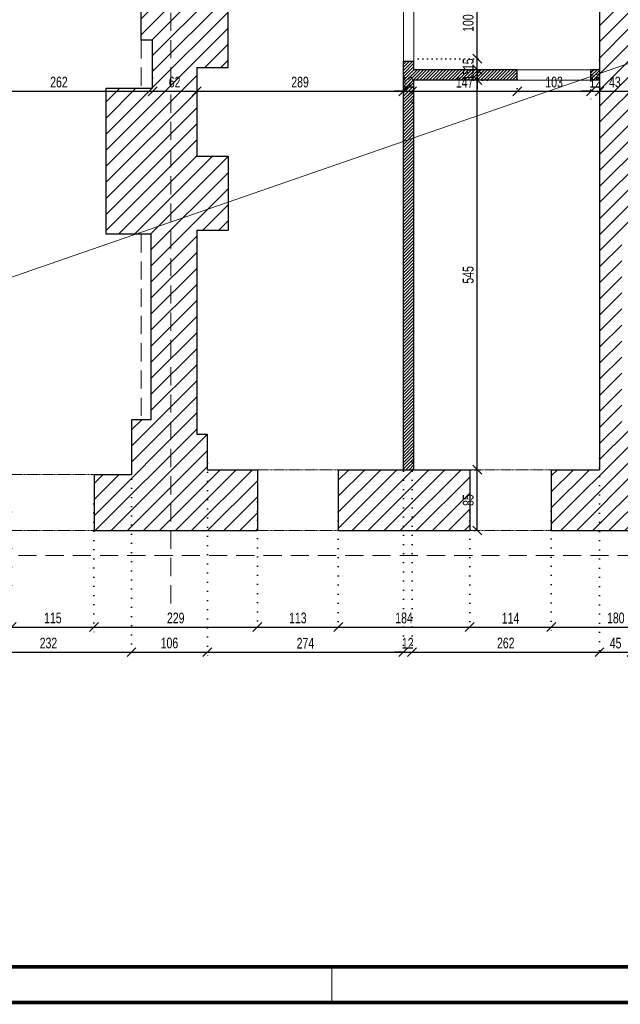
# Model space of a CAD drawing. Header units: millimetres. Extents: x 11149 to 111407, y -107619 to -23630.
# Tile 24 of 245: x 12815 to 13655, y -37105 to -35729. Entities that reach past the tile are written whole.
import ezdxf

# ---------------------------------------------------------------- set-up
doc = ezdxf.new("R2010")
doc.units = ezdxf.units.MM
doc.header["$LTSCALE"] = 2
for name, pattern in [('DOT', [6.35, 0, -6.35]), ('HIDDEN', [9.525, 6.35, -3.175]), ('HIDDENX2', [19.05, 12.7, -6.35])]:
    doc.linetypes.add(name, pattern=pattern)
doc.layers.get('0').update_dxf_attribs({"plot": 0})
doc.layers.get('Defpoints').update_dxf_attribs({"color": 1})
for name, color, linetype, lineweight in [('0_OPIS', 7, 'Continuous', 13), ('3DPLAN_A_WYSOKOŚCI ZMIANA', 144, 'HIDDENX2', 5), ('A_ściany mur', 2, 'Continuous', 30), ('e-cad_wymiary', 4, 'Continuous', 9), ('Opisy', 7, 'Continuous', 13)]:
    doc.layers.add(name, color=color, linetype=linetype, lineweight=lineweight)
doc.layers.add('3DPLAN_A_KRESKOWANIE 1', color=253, linetype='Continuous')
doc.layers.add('3DPLAN_A_OPIS', color=8, linetype='Continuous')
doc.styles.add('e-cad_1', font='arial.ttf', dxfattribs={"width": 0.7})
doc.dimstyles.new('e-cad_1_100_[cm]', dxfattribs={"dimscale": 10, "dimtxt": 1.5, "dimasz": 1.25, "dimexe": 1.25, "dimexo": 0.625, "dimgap": 0.5, "dimtad": 1, "dimdec": 0, "dimrnd": 1, "dimzin": 1, "dimtxsty": 'e-cad_1', "dimblk": 'OBLIQUE', "dimcen": 2.5, "dimclrd": 256, "dimclre": 252, "dimclrt": 7, "dimadec": 0, "dimazin": 0, "dimtfac": 1, "dimtix": 1, "dimtmove": 2, "dimatfit": 3, "dimldrblk": 'NONE', "dimfxl": 60, "dimfxlon": 1, "dimarcsym": 0})
pattern_1 = [(45, (13281.13, -30963.905), (-11.22532, 11.22532), [])]

# ---------------------------------------------------------------- blocks, each defined once
blk = doc.blocks.new('_OBLIQUE')
at = {"color": 0, "linetype": 'ByBlock', "lineweight": -2}
blk.add_line((-0.5, -0.5), (0.5, 0.5), dxfattribs=at)
blk = doc.blocks.new('*D147')
at = {"layer": 'Defpoints', "color": 0}
for p in [(12804.1, -36397.9), (12919.1, -36399.2), (12919.1, -36577.9)]:
    blk.add_point(p, dxfattribs=at)
at = {"layer": 'e-cad_wymiary', "color": 252, "linetype": 'DOT', "lineweight": -2}
for p, q in [((12804.1, -36404.2), (12804.1, -36590.4)), ((12919.1, -36405.5), (12919.1, -36590.4))]:
    blk.add_line(p, q, dxfattribs=at)
at = {"layer": 'e-cad_wymiary', "lineweight": -2}
blk.add_line((12804.1, -36577.9), (12919.1, -36577.9), dxfattribs=at)
at = {"layer": 'e-cad_wymiary', "lineweight": -2, "xscale": 12.5, "yscale": 12.5, "zscale": 12.5, "rotation": 180}
blk.add_blockref('_OBLIQUE', (12804.1, -36577.9), dxfattribs=at)
at = {"layer": 'e-cad_wymiary', "lineweight": -2, "xscale": 12.5, "yscale": 12.5, "zscale": 12.5}
blk.add_blockref('_OBLIQUE', (12919.1, -36577.9), dxfattribs=at)
at = {"layer": 'e-cad_wymiary', "color": 7, "insert": (12861.6, -36565.2), "char_height": 15, "attachment_point": 5, "style": 'e-cad_1'}
blk.add_mtext('115', dxfattribs=at)
blk = doc.blocks.new('_None')
blk = doc.blocks.new('*D148')
at = {"layer": 'Defpoints', "color": 0}
for p in [(13147.7, -36396.6), (12919.1, -36399.2), (13147.7, -36577.9)]:
    blk.add_point(p, dxfattribs=at)
at = {"layer": 'e-cad_wymiary', "color": 252, "linetype": 'DOT', "lineweight": -2}
for p, q in [((12919.1, -36405.5), (12919.1, -36590.4)), ((13147.7, -36402.9), (13147.7, -36590.4))]:
    blk.add_line(p, q, dxfattribs=at)
at = {"layer": 'e-cad_wymiary', "lineweight": -2}
blk.add_line((12919.1, -36577.9), (13147.7, -36577.9), dxfattribs=at)
at = {"layer": 'e-cad_wymiary', "lineweight": -2, "xscale": 12.5, "yscale": 12.5, "zscale": 12.5, "rotation": 180}
blk.add_blockref('_OBLIQUE', (12919.1, -36577.9), dxfattribs=at)
at = {"layer": 'e-cad_wymiary', "lineweight": -2, "xscale": 12.5, "yscale": 12.5, "zscale": 12.5}
blk.add_blockref('_OBLIQUE', (13147.7, -36577.9), dxfattribs=at)
at = {"layer": 'e-cad_wymiary', "color": 7, "insert": (13033.4, -36565.2), "char_height": 15, "attachment_point": 5, "style": 'e-cad_1'}
blk.add_mtext('229', dxfattribs=at)
blk = doc.blocks.new('*D149')
at = {"layer": 'Defpoints', "color": 0}
for p in [(13147.7, -36396.6), (13260.7, -36410.3), (13260.7, -36577.9)]:
    blk.add_point(p, dxfattribs=at)
at = {"layer": 'e-cad_wymiary', "color": 252, "linetype": 'DOT', "lineweight": -2}
for p, q in [((13147.7, -36402.9), (13147.7, -36590.4)), ((13260.7, -36416.6), (13260.7, -36590.4))]:
    blk.add_line(p, q, dxfattribs=at)
at = {"layer": 'e-cad_wymiary', "lineweight": -2}
blk.add_line((13147.7, -36577.9), (13260.7, -36577.9), dxfattribs=at)
at = {"layer": 'e-cad_wymiary', "lineweight": -2, "xscale": 12.5, "yscale": 12.5, "zscale": 12.5, "rotation": 180}
blk.add_blockref('_OBLIQUE', (13147.7, -36577.9), dxfattribs=at)
at = {"layer": 'e-cad_wymiary', "lineweight": -2, "xscale": 12.5, "yscale": 12.5, "zscale": 12.5}
blk.add_blockref('_OBLIQUE', (13260.7, -36577.9), dxfattribs=at)
at = {"layer": 'e-cad_wymiary', "color": 7, "insert": (13204.2, -36565.2), "char_height": 15, "attachment_point": 5, "style": 'e-cad_1'}
blk.add_mtext('113', dxfattribs=at)
blk = doc.blocks.new('*D150')
at = {"layer": 'Defpoints', "color": 0}
for p in [(13260.7, -36410.3), (13444.7, -36410.3), (13444.7, -36577.9)]:
    blk.add_point(p, dxfattribs=at)
at = {"layer": 'e-cad_wymiary', "color": 252, "linetype": 'DOT', "lineweight": -2}
for p, q in [((13260.7, -36416.6), (13260.7, -36590.4)), ((13444.7, -36416.6), (13444.7, -36590.4))]:
    blk.add_line(p, q, dxfattribs=at)
at = {"layer": 'e-cad_wymiary', "lineweight": -2}
blk.add_line((13260.7, -36577.9), (13444.7, -36577.9), dxfattribs=at)
at = {"layer": 'e-cad_wymiary', "lineweight": -2, "xscale": 12.5, "yscale": 12.5, "zscale": 12.5, "rotation": 180}
blk.add_blockref('_OBLIQUE', (13260.7, -36577.9), dxfattribs=at)
at = {"layer": 'e-cad_wymiary', "lineweight": -2, "xscale": 12.5, "yscale": 12.5, "zscale": 12.5}
blk.add_blockref('_OBLIQUE', (13444.7, -36577.9), dxfattribs=at)
at = {"layer": 'e-cad_wymiary', "color": 7, "insert": (13352.7, -36565.2), "char_height": 15, "attachment_point": 5, "style": 'e-cad_1'}
blk.add_mtext('184', dxfattribs=at)
blk = doc.blocks.new('*D151')
at = {"layer": 'Defpoints', "color": 0}
for p in [(13444.7, -36410.3), (13558.7, -36409.7), (13558.7, -36577.9)]:
    blk.add_point(p, dxfattribs=at)
at = {"layer": 'e-cad_wymiary', "color": 252, "linetype": 'DOT', "lineweight": -2}
for p, q in [((13444.7, -36416.6), (13444.7, -36590.4)), ((13558.7, -36415.9), (13558.7, -36590.4))]:
    blk.add_line(p, q, dxfattribs=at)
at = {"layer": 'e-cad_wymiary', "lineweight": -2}
blk.add_line((13444.7, -36577.9), (13558.7, -36577.9), dxfattribs=at)
at = {"layer": 'e-cad_wymiary', "lineweight": -2, "xscale": 12.5, "yscale": 12.5, "zscale": 12.5, "rotation": 180}
blk.add_blockref('_OBLIQUE', (13444.7, -36577.9), dxfattribs=at)
at = {"layer": 'e-cad_wymiary', "lineweight": -2, "xscale": 12.5, "yscale": 12.5, "zscale": 12.5}
blk.add_blockref('_OBLIQUE', (13558.7, -36577.9), dxfattribs=at)
at = {"layer": 'e-cad_wymiary', "color": 7, "insert": (13501.7, -36565.4), "char_height": 15, "attachment_point": 5, "style": 'e-cad_1'}
blk.add_mtext('114', dxfattribs=at)
blk = doc.blocks.new('*D152')
at = {"layer": 'Defpoints', "color": 0}
for p in [(13558.7, -36409.7), (13739.1, -36399.2), (13739.1, -36577.9)]:
    blk.add_point(p, dxfattribs=at)
at = {"layer": 'e-cad_wymiary', "color": 252, "linetype": 'DOT', "lineweight": -2}
for p, q in [((13739.1, -36405.5), (13739.1, -36590.4)), ((13558.7, -36415.9), (13558.7, -36590.4))]:
    blk.add_line(p, q, dxfattribs=at)
at = {"layer": 'e-cad_wymiary', "lineweight": -2}
blk.add_line((13558.7, -36577.9), (13739.1, -36577.9), dxfattribs=at)
at = {"layer": 'e-cad_wymiary', "lineweight": -2, "xscale": 12.5, "yscale": 12.5, "zscale": 12.5, "rotation": 180}
blk.add_blockref('_OBLIQUE', (13558.7, -36577.9), dxfattribs=at)
at = {"layer": 'e-cad_wymiary', "lineweight": -2, "xscale": 12.5, "yscale": 12.5, "zscale": 12.5}
blk.add_blockref('_OBLIQUE', (13739.1, -36577.9), dxfattribs=at)
at = {"layer": 'e-cad_wymiary', "color": 7, "insert": (13648.9, -36565.2), "char_height": 15, "attachment_point": 5, "style": 'e-cad_1'}
blk.add_mtext('180', dxfattribs=at)
blk = doc.blocks.new('*D174')
at = {"layer": 'Defpoints', "color": 0}
for p in [(12739.1, -36328.4), (12971.6, -36364.7), (12971.6, -36612.9)]:
    blk.add_point(p, dxfattribs=at)
at = {"layer": 'e-cad_wymiary', "color": 252, "linetype": 'DOT', "lineweight": -2}
for p, q in [((12739.1, -36334.7), (12739.1, -36625.4)), ((12971.6, -36371), (12971.6, -36625.4))]:
    blk.add_line(p, q, dxfattribs=at)
at = {"layer": 'e-cad_wymiary', "lineweight": -2}
blk.add_line((12739.1, -36612.9), (12971.6, -36612.9), dxfattribs=at)
at = {"layer": 'e-cad_wymiary', "lineweight": -2, "xscale": 12.5, "yscale": 12.5, "zscale": 12.5, "rotation": 180}
blk.add_blockref('_OBLIQUE', (12739.1, -36612.9), dxfattribs=at)
at = {"layer": 'e-cad_wymiary', "lineweight": -2, "xscale": 12.5, "yscale": 12.5, "zscale": 12.5}
blk.add_blockref('_OBLIQUE', (12971.6, -36612.9), dxfattribs=at)
at = {"layer": 'e-cad_wymiary', "color": 7, "insert": (12855.4, -36600.2), "char_height": 15, "attachment_point": 5, "style": 'e-cad_1'}
blk.add_mtext('232', dxfattribs=at)
blk = doc.blocks.new('*D175')
at = {"layer": 'Defpoints', "color": 0}
for p in [(13077.7, -36342.2), (12971.6, -36364.7), (13077.7, -36612.9)]:
    blk.add_point(p, dxfattribs=at)
at = {"layer": 'e-cad_wymiary', "color": 252, "linetype": 'DOT', "lineweight": -2}
for p, q in [((13077.7, -36348.5), (13077.7, -36625.4)), ((12971.6, -36371), (12971.6, -36625.4))]:
    blk.add_line(p, q, dxfattribs=at)
at = {"layer": 'e-cad_wymiary', "lineweight": -2}
blk.add_line((12971.6, -36612.9), (13077.7, -36612.9), dxfattribs=at)
at = {"layer": 'e-cad_wymiary', "lineweight": -2, "xscale": 12.5, "yscale": 12.5, "zscale": 12.5, "rotation": 180}
blk.add_blockref('_OBLIQUE', (12971.6, -36612.9), dxfattribs=at)
at = {"layer": 'e-cad_wymiary', "lineweight": -2, "xscale": 12.5, "yscale": 12.5, "zscale": 12.5}
blk.add_blockref('_OBLIQUE', (13077.7, -36612.9), dxfattribs=at)
at = {"layer": 'e-cad_wymiary', "color": 7, "insert": (13024.6, -36600.2), "char_height": 15, "attachment_point": 5, "style": 'e-cad_1'}
blk.add_mtext('106', dxfattribs=at)
blk = doc.blocks.new('*D176')
at = {"layer": 'Defpoints', "color": 0}
for p in [(13351.9, -36327.9), (13077.7, -36342.2), (13351.9, -36612.9)]:
    blk.add_point(p, dxfattribs=at)
at = {"layer": 'e-cad_wymiary', "color": 252, "linetype": 'DOT', "lineweight": -2}
for p, q in [((13351.9, -36334.2), (13351.9, -36625.4)), ((13077.7, -36348.5), (13077.7, -36625.4))]:
    blk.add_line(p, q, dxfattribs=at)
at = {"layer": 'e-cad_wymiary', "lineweight": -2}
blk.add_line((13077.7, -36612.9), (13351.9, -36612.9), dxfattribs=at)
at = {"layer": 'e-cad_wymiary', "lineweight": -2, "xscale": 12.5, "yscale": 12.5, "zscale": 12.5, "rotation": 180}
blk.add_blockref('_OBLIQUE', (13077.7, -36612.9), dxfattribs=at)
at = {"layer": 'e-cad_wymiary', "lineweight": -2, "xscale": 12.5, "yscale": 12.5, "zscale": 12.5}
blk.add_blockref('_OBLIQUE', (13351.9, -36612.9), dxfattribs=at)
at = {"layer": 'e-cad_wymiary', "color": 7, "insert": (13214.8, -36600.4), "char_height": 15, "attachment_point": 5, "style": 'e-cad_1'}
blk.add_mtext('274', dxfattribs=at)
blk = doc.blocks.new('*D177')
at = {"layer": 'Defpoints', "color": 0}
for p in [(13351.9, -36327.9), (13363.9, -36327.9), (13363.9, -36612.9)]:
    blk.add_point(p, dxfattribs=at)
at = {"layer": 'e-cad_wymiary', "color": 252, "linetype": 'DOT', "lineweight": -2}
for p, q in [((13351.9, -36334.2), (13351.9, -36625.4)), ((13363.9, -36334.2), (13363.9, -36625.4))]:
    blk.add_line(p, q, dxfattribs=at)
at = {"layer": 'e-cad_wymiary', "lineweight": -2}
for p, q in [((13351.9, -36612.9), (13339.4, -36612.9)), ((13351.9, -36612.9), (13363.9, -36612.9)), ((13363.9, -36612.9), (13376.4, -36612.9))]:
    blk.add_line(p, q, dxfattribs=at)
at = {"layer": 'e-cad_wymiary', "lineweight": -2, "xscale": 12.5, "yscale": 12.5, "zscale": 12.5}
blk.add_blockref('_OBLIQUE', (13351.9, -36612.9), dxfattribs=at)
at = {"layer": 'e-cad_wymiary', "lineweight": -2, "xscale": 12.5, "yscale": 12.5, "zscale": 12.5, "rotation": 180}
blk.add_blockref('_OBLIQUE', (13363.9, -36612.9), dxfattribs=at)
at = {"layer": 'e-cad_wymiary', "color": 7, "insert": (13357.9, -36600.4), "char_height": 15, "attachment_point": 5, "style": 'e-cad_1'}
blk.add_mtext('12', dxfattribs=at)
blk = doc.blocks.new('*D178')
at = {"layer": 'Defpoints', "color": 0}
for p in [(13363.9, -36327.9), (13626.1, -36335.6), (13626.1, -36612.9)]:
    blk.add_point(p, dxfattribs=at)
at = {"layer": 'e-cad_wymiary', "color": 252, "linetype": 'DOT', "lineweight": -2}
for p, q in [((13363.9, -36334.2), (13363.9, -36625.4)), ((13626.1, -36341.8), (13626.1, -36625.4))]:
    blk.add_line(p, q, dxfattribs=at)
at = {"layer": 'e-cad_wymiary', "lineweight": -2}
blk.add_line((13363.9, -36612.9), (13626.1, -36612.9), dxfattribs=at)
at = {"layer": 'e-cad_wymiary', "lineweight": -2, "xscale": 12.5, "yscale": 12.5, "zscale": 12.5, "rotation": 180}
blk.add_blockref('_OBLIQUE', (13363.9, -36612.9), dxfattribs=at)
at = {"layer": 'e-cad_wymiary', "lineweight": -2, "xscale": 12.5, "yscale": 12.5, "zscale": 12.5}
blk.add_blockref('_OBLIQUE', (13626.1, -36612.9), dxfattribs=at)
at = {"layer": 'e-cad_wymiary', "color": 7, "insert": (13495, -36600.2), "char_height": 15, "attachment_point": 5, "style": 'e-cad_1'}
blk.add_mtext('262', dxfattribs=at)
blk = doc.blocks.new('*D179')
at = {"layer": 'Defpoints', "color": 0}
for p in [(13626.1, -36335.6), (13671.1, -36330.4), (13671.1, -36612.9)]:
    blk.add_point(p, dxfattribs=at)
at = {"layer": 'e-cad_wymiary', "color": 252, "linetype": 'DOT', "lineweight": -2}
for p, q in [((13626.1, -36341.8), (13626.1, -36625.4)), ((13671.1, -36336.6), (13671.1, -36625.4))]:
    blk.add_line(p, q, dxfattribs=at)
at = {"layer": 'e-cad_wymiary', "lineweight": -2}
blk.add_line((13626.1, -36612.9), (13671.1, -36612.9), dxfattribs=at)
at = {"layer": 'e-cad_wymiary', "lineweight": -2, "xscale": 12.5, "yscale": 12.5, "zscale": 12.5, "rotation": 180}
blk.add_blockref('_OBLIQUE', (13626.1, -36612.9), dxfattribs=at)
at = {"layer": 'e-cad_wymiary', "lineweight": -2, "xscale": 12.5, "yscale": 12.5, "zscale": 12.5}
blk.add_blockref('_OBLIQUE', (13671.1, -36612.9), dxfattribs=at)
at = {"layer": 'e-cad_wymiary', "color": 7, "insert": (13648.6, -36600.3), "char_height": 15, "attachment_point": 5, "style": 'e-cad_1'}
blk.add_mtext('45', dxfattribs=at)
blk = doc.blocks.new('*D239')
at = {"layer": 'Defpoints', "color": 0}
for p in [(13001.1, -35791.2), (13001.1, -35828.9), (12739.1, -35867.4)]:
    blk.add_point(p, dxfattribs=at)
at = {"layer": 'e-cad_wymiary', "color": 252, "linetype": 'DOT', "lineweight": -2}
for p, q in [((13001.1, -35797.5), (13001.1, -35841.4)), ((12739.1, -35861.1), (12739.1, -35816.4))]:
    blk.add_line(p, q, dxfattribs=at)
at = {"layer": 'e-cad_wymiary', "lineweight": -2}
blk.add_line((12739.1, -35828.9), (13001.1, -35828.9), dxfattribs=at)
at = {"layer": 'e-cad_wymiary', "lineweight": -2, "xscale": 12.5, "yscale": 12.5, "zscale": 12.5, "rotation": 180}
blk.add_blockref('_OBLIQUE', (12739.1, -35828.9), dxfattribs=at)
at = {"layer": 'e-cad_wymiary', "lineweight": -2, "xscale": 12.5, "yscale": 12.5, "zscale": 12.5}
blk.add_blockref('_OBLIQUE', (13001.1, -35828.9), dxfattribs=at)
at = {"layer": 'e-cad_wymiary', "color": 7, "insert": (12870.1, -35816.2), "char_height": 15, "attachment_point": 5, "style": 'e-cad_1'}
blk.add_mtext('262', dxfattribs=at)
blk = doc.blocks.new('*D240')
at = {"layer": 'Defpoints', "color": 0}
for p in [(13001.1, -35791.2), (13062.7, -35828.9), (13062.7, -35830.2)]:
    blk.add_point(p, dxfattribs=at)
at = {"layer": 'e-cad_wymiary', "color": 252, "linetype": 'DOT', "lineweight": -2}
for p, q in [((13001.1, -35797.5), (13001.1, -35841.4)), ((13062.7, -35828.9), (13062.7, -35816.4))]:
    blk.add_line(p, q, dxfattribs=at)
at = {"layer": 'e-cad_wymiary', "lineweight": -2}
blk.add_line((13001.1, -35828.9), (13062.7, -35828.9), dxfattribs=at)
at = {"layer": 'e-cad_wymiary', "lineweight": -2, "xscale": 12.5, "yscale": 12.5, "zscale": 12.5, "rotation": 180}
blk.add_blockref('_OBLIQUE', (13001.1, -35828.9), dxfattribs=at)
at = {"layer": 'e-cad_wymiary', "lineweight": -2, "xscale": 12.5, "yscale": 12.5, "zscale": 12.5}
blk.add_blockref('_OBLIQUE', (13062.7, -35828.9), dxfattribs=at)
at = {"layer": 'e-cad_wymiary', "color": 7, "insert": (13031.9, -35816.2), "char_height": 15, "attachment_point": 5, "style": 'e-cad_1'}
blk.add_mtext('62', dxfattribs=at)
blk = doc.blocks.new('*D241')
at = {"layer": 'Defpoints', "color": 0}
for p in [(13062.7, -35830.2), (13351.9, -35828.9), (13351.9, -35850.4)]:
    blk.add_point(p, dxfattribs=at)
at = {"layer": 'e-cad_wymiary', "color": 252, "linetype": 'DOT', "lineweight": -2}
for p, q in [((13062.7, -35828.9), (13062.7, -35816.4)), ((13351.9, -35844.1), (13351.9, -35816.4))]:
    blk.add_line(p, q, dxfattribs=at)
at = {"layer": 'e-cad_wymiary', "lineweight": -2}
blk.add_line((13062.7, -35828.9), (13351.9, -35828.9), dxfattribs=at)
at = {"layer": 'e-cad_wymiary', "lineweight": -2, "xscale": 12.5, "yscale": 12.5, "zscale": 12.5, "rotation": 180}
blk.add_blockref('_OBLIQUE', (13062.7, -35828.9), dxfattribs=at)
at = {"layer": 'e-cad_wymiary', "lineweight": -2, "xscale": 12.5, "yscale": 12.5, "zscale": 12.5}
blk.add_blockref('_OBLIQUE', (13351.9, -35828.9), dxfattribs=at)
at = {"layer": 'e-cad_wymiary', "color": 7, "insert": (13207.3, -35816.2), "char_height": 15, "attachment_point": 5, "style": 'e-cad_1'}
blk.add_mtext('289', dxfattribs=at)
blk = doc.blocks.new('*D242')
at = {"layer": 'Defpoints', "color": 0}
for p in [(13363.9, -35828.9), (13351.9, -35850.4), (13363.9, -35850.4)]:
    blk.add_point(p, dxfattribs=at)
at = {"layer": 'e-cad_wymiary', "color": 252, "linetype": 'DOT', "lineweight": -2}
for p, q in [((13351.9, -35844.1), (13351.9, -35816.4)), ((13363.9, -35844.1), (13363.9, -35816.4))]:
    blk.add_line(p, q, dxfattribs=at)
at = {"layer": 'e-cad_wymiary', "lineweight": -2}
for p, q in [((13351.9, -35828.9), (13339.4, -35828.9)), ((13351.9, -35828.9), (13363.9, -35828.9)), ((13363.9, -35828.9), (13376.4, -35828.9))]:
    blk.add_line(p, q, dxfattribs=at)
at = {"layer": 'e-cad_wymiary', "lineweight": -2, "xscale": 12.5, "yscale": 12.5, "zscale": 12.5}
blk.add_blockref('_OBLIQUE', (13351.9, -35828.9), dxfattribs=at)
at = {"layer": 'e-cad_wymiary', "lineweight": -2, "xscale": 12.5, "yscale": 12.5, "zscale": 12.5, "rotation": 180}
blk.add_blockref('_OBLIQUE', (13363.9, -35828.9), dxfattribs=at)
at = {"layer": 'e-cad_wymiary', "color": 7, "insert": (13357.9, -35816.4), "char_height": 15, "attachment_point": 5, "style": 'e-cad_1'}
blk.add_mtext('12', dxfattribs=at)
blk = doc.blocks.new('*D243')
at = {"layer": 'Defpoints', "color": 0, "ltscale": 0.5}
for p in [(13511.1, -35806.1), (13511.1, -35828.9), (13363.9, -35850.4)]:
    blk.add_point(p, dxfattribs=at)
at = {"layer": 'e-cad_wymiary', "color": 252, "linetype": 'DOT', "lineweight": -2}
for p, q in [((13363.9, -35844.1), (13363.9, -35816.4)), ((13511.1, -35812.4), (13511.1, -35841.4))]:
    blk.add_line(p, q, dxfattribs=at)
at = {"layer": 'e-cad_wymiary', "lineweight": -2}
blk.add_line((13363.9, -35828.9), (13511.1, -35828.9), dxfattribs=at)
at = {"layer": 'e-cad_wymiary', "lineweight": -2, "ltscale": 0.5, "xscale": 12.5, "yscale": 12.5, "zscale": 12.5, "rotation": 180}
blk.add_blockref('_OBLIQUE', (13363.9, -35828.9), dxfattribs=at)
at = {"layer": 'e-cad_wymiary', "lineweight": -2, "ltscale": 0.5, "xscale": 12.5, "yscale": 12.5, "zscale": 12.5}
blk.add_blockref('_OBLIQUE', (13511.1, -35828.9), dxfattribs=at)
at = {"layer": 'e-cad_wymiary', "color": 7, "ltscale": 0.5, "insert": (13437.5, -35816.4), "char_height": 15, "attachment_point": 5, "style": 'e-cad_1'}
blk.add_mtext('147', dxfattribs=at)
blk = doc.blocks.new('*D244')
at = {"layer": 'Defpoints', "color": 0, "ltscale": 0.5}
for p in [(13614.1, -35795.2), (13511.1, -35806.1), (13614.1, -35828.9)]:
    blk.add_point(p, dxfattribs=at)
at = {"layer": 'e-cad_wymiary', "color": 252, "linetype": 'DOT', "lineweight": -2}
for p, q in [((13614.1, -35801.4), (13614.1, -35841.4)), ((13511.1, -35812.4), (13511.1, -35841.4))]:
    blk.add_line(p, q, dxfattribs=at)
at = {"layer": 'e-cad_wymiary', "lineweight": -2}
blk.add_line((13511.1, -35828.9), (13614.1, -35828.9), dxfattribs=at)
at = {"layer": 'e-cad_wymiary', "lineweight": -2, "ltscale": 0.5, "xscale": 12.5, "yscale": 12.5, "zscale": 12.5, "rotation": 180}
blk.add_blockref('_OBLIQUE', (13511.1, -35828.9), dxfattribs=at)
at = {"layer": 'e-cad_wymiary', "lineweight": -2, "ltscale": 0.5, "xscale": 12.5, "yscale": 12.5, "zscale": 12.5}
blk.add_blockref('_OBLIQUE', (13614.1, -35828.9), dxfattribs=at)
at = {"layer": 'e-cad_wymiary', "color": 7, "ltscale": 0.5, "insert": (13562.6, -35816.2), "char_height": 15, "attachment_point": 5, "style": 'e-cad_1'}
blk.add_mtext('103', dxfattribs=at)
blk = doc.blocks.new('*D245')
at = {"layer": 'Defpoints', "color": 0}
for p in [(13626.1, -35779.3), (13614.1, -35795.2), (13626.1, -35828.9)]:
    blk.add_point(p, dxfattribs=at)
at = {"layer": 'e-cad_wymiary', "color": 252, "linetype": 'DOT', "lineweight": -2}
for p, q in [((13626.1, -35785.5), (13626.1, -35841.4)), ((13614.1, -35801.4), (13614.1, -35841.4))]:
    blk.add_line(p, q, dxfattribs=at)
at = {"layer": 'e-cad_wymiary', "lineweight": -2}
for p, q in [((13614.1, -35828.9), (13601.6, -35828.9)), ((13614.1, -35828.9), (13626.1, -35828.9)), ((13626.1, -35828.9), (13638.6, -35828.9))]:
    blk.add_line(p, q, dxfattribs=at)
at = {"layer": 'e-cad_wymiary', "lineweight": -2, "xscale": 12.5, "yscale": 12.5, "zscale": 12.5}
blk.add_blockref('_OBLIQUE', (13614.1, -35828.9), dxfattribs=at)
at = {"layer": 'e-cad_wymiary', "lineweight": -2, "xscale": 12.5, "yscale": 12.5, "zscale": 12.5, "rotation": 180}
blk.add_blockref('_OBLIQUE', (13626.1, -35828.9), dxfattribs=at)
at = {"layer": 'e-cad_wymiary', "color": 7, "insert": (13620.1, -35816.4), "char_height": 15, "attachment_point": 5, "style": 'e-cad_1'}
blk.add_mtext('12', dxfattribs=at)
blk = doc.blocks.new('*D246')
at = {"layer": 'Defpoints', "color": 0}
for p in [(13669.1, -35765.2), (13626.1, -35779.3), (13669.1, -35828.9)]:
    blk.add_point(p, dxfattribs=at)
at = {"layer": 'e-cad_wymiary', "color": 252, "linetype": 'DOT', "lineweight": -2}
for p, q in [((13669.1, -35771.4), (13669.1, -35841.4)), ((13626.1, -35785.5), (13626.1, -35841.4))]:
    blk.add_line(p, q, dxfattribs=at)
at = {"layer": 'e-cad_wymiary', "lineweight": -2}
blk.add_line((13626.1, -35828.9), (13669.1, -35828.9), dxfattribs=at)
at = {"layer": 'e-cad_wymiary', "lineweight": -2, "xscale": 12.5, "yscale": 12.5, "zscale": 12.5, "rotation": 180}
blk.add_blockref('_OBLIQUE', (13626.1, -35828.9), dxfattribs=at)
at = {"layer": 'e-cad_wymiary', "lineweight": -2, "xscale": 12.5, "yscale": 12.5, "zscale": 12.5}
blk.add_blockref('_OBLIQUE', (13669.1, -35828.9), dxfattribs=at)
at = {"layer": 'e-cad_wymiary', "color": 7, "insert": (13647.6, -35816.2), "char_height": 15, "attachment_point": 5, "style": 'e-cad_1'}
blk.add_mtext('43', dxfattribs=at)
blk = doc.blocks.new('*D1961')
at = {"layer": 'Defpoints', "color": 0, "ltscale": 0.5}
for p in [(13291.7, -36357.9), (13455.1, -36357.9), (13291.7, -36442.9)]:
    blk.add_point(p, dxfattribs=at)
at = {"layer": 'e-cad_wymiary', "color": 252, "linetype": 'DOT', "lineweight": -2}
for p, q in [((13298, -36357.9), (13467.6, -36357.9)), ((13298, -36442.9), (13467.6, -36442.9))]:
    blk.add_line(p, q, dxfattribs=at)
at = {"layer": 'e-cad_wymiary', "lineweight": -2}
blk.add_line((13455.1, -36442.9), (13455.1, -36357.9), dxfattribs=at)
at = {"layer": 'e-cad_wymiary', "lineweight": -2, "ltscale": 0.5, "xscale": 12.5, "yscale": 12.5, "zscale": 12.5}
for p, rotation in [((13455.1, -36357.9), 90), ((13455.1, -36442.9), 270)]:
    blk.add_blockref('_OBLIQUE', p, dxfattribs=dict(at, rotation=rotation))
at = {"layer": 'e-cad_wymiary', "color": 7, "ltscale": 0.5, "insert": (13442.5, -36400.4), "char_height": 15, "attachment_point": 5, "rotation": 90, "style": 'e-cad_1'}
blk.add_mtext('85', dxfattribs=at)
blk = doc.blocks.new('*D1962')
at = {"layer": 'Defpoints', "color": 0, "ltscale": 0.5}
for p in [(13455.1, -35813.4), (13475.3, -35813.4), (13291.7, -36357.9)]:
    blk.add_point(p, dxfattribs=at)
at = {"layer": 'e-cad_wymiary', "color": 252, "linetype": 'DOT', "lineweight": -2, "ltscale": 0.5}
for p, q in [((13469.1, -35813.4), (13442.6, -35813.4)), ((13298, -36357.9), (13467.6, -36357.9))]:
    blk.add_line(p, q, dxfattribs=at)
at = {"layer": 'e-cad_wymiary', "lineweight": -2, "ltscale": 0.5}
blk.add_line((13455.1, -36357.9), (13455.1, -35813.4), dxfattribs=at)
at = {"layer": 'e-cad_wymiary', "lineweight": -2, "ltscale": 0.5, "xscale": 12.5, "yscale": 12.5, "zscale": 12.5}
for p, rotation in [((13455.1, -35813.4), 90), ((13455.1, -36357.9), 270)]:
    blk.add_blockref('_OBLIQUE', p, dxfattribs=dict(at, rotation=rotation))
at = {"layer": 'e-cad_wymiary', "color": 7, "ltscale": 0.5, "insert": (13442.5, -36085.6), "char_height": 15, "attachment_point": 5, "rotation": 90, "style": 'e-cad_1'}
blk.add_mtext('545', dxfattribs=at)
blk = doc.blocks.new('*D1963')
at = {"layer": 'Defpoints', "color": 0, "ltscale": 0.5}
for p in [(13455.1, -35798.9), (13483, -35798.9), (13475.3, -35813.4)]:
    blk.add_point(p, dxfattribs=at)
at = {"layer": 'e-cad_wymiary', "lineweight": -2, "ltscale": 0.5}
for p, q in [((13455.1, -35798.9), (13455.1, -35786.4)), ((13455.1, -35813.4), (13455.1, -35798.9)), ((13455.1, -35813.4), (13455.1, -35825.9))]:
    blk.add_line(p, q, dxfattribs=at)
at = {"layer": 'e-cad_wymiary', "color": 252, "linetype": 'DOT', "lineweight": -2, "ltscale": 0.5}
for p, q in [((13476.8, -35798.9), (13442.6, -35798.9)), ((13469.1, -35813.4), (13442.6, -35813.4))]:
    blk.add_line(p, q, dxfattribs=at)
at = {"layer": 'e-cad_wymiary', "lineweight": -2, "ltscale": 0.5, "xscale": 12.5, "yscale": 12.5, "zscale": 12.5}
for p, rotation in [((13455.1, -35798.9), 270), ((13455.1, -35813.4), 90)]:
    blk.add_blockref('_OBLIQUE', p, dxfattribs=dict(at, rotation=rotation))
at = {"layer": 'e-cad_wymiary', "color": 7, "ltscale": 0.5, "insert": (13442.5, -35806.1), "char_height": 15, "attachment_point": 5, "rotation": 90, "style": 'e-cad_1'}
blk.add_mtext('15', dxfattribs=at)
blk = doc.blocks.new('*D1964')
at = {"layer": 'Defpoints', "color": 0, "ltscale": 0.5}
for p in [(13366.4, -35783.6), (13455.1, -35783.6), (13483, -35798.9)]:
    blk.add_point(p, dxfattribs=at)
at = {"layer": 'e-cad_wymiary', "lineweight": -2, "ltscale": 0.5}
for p, q in [((13455.1, -35783.6), (13455.1, -35771.1)), ((13455.1, -35798.9), (13455.1, -35783.6)), ((13455.1, -35798.9), (13455.1, -35811.4))]:
    blk.add_line(p, q, dxfattribs=at)
at = {"layer": 'e-cad_wymiary', "color": 252, "linetype": 'DOT', "lineweight": -2, "ltscale": 0.5}
for p, q in [((13372.7, -35783.6), (13467.6, -35783.6)), ((13476.8, -35798.9), (13442.6, -35798.9))]:
    blk.add_line(p, q, dxfattribs=at)
at = {"layer": 'e-cad_wymiary', "lineweight": -2, "ltscale": 0.5, "xscale": 12.5, "yscale": 12.5, "zscale": 12.5}
for p, rotation in [((13455.1, -35783.6), 270), ((13455.1, -35798.9), 90)]:
    blk.add_blockref('_OBLIQUE', p, dxfattribs=dict(at, rotation=rotation))
at = {"layer": 'e-cad_wymiary', "color": 7, "ltscale": 0.5, "insert": (13442.5, -35791.2), "char_height": 15, "attachment_point": 5, "rotation": 90, "style": 'e-cad_1'}
blk.add_mtext('15', dxfattribs=at)
blk = doc.blocks.new('*D1965')
at = {"layer": 'Defpoints', "color": 0, "ltscale": 0.5}
for p in [(13359.2, -35683.9), (13455.1, -35683.9), (13366.4, -35783.6)]:
    blk.add_point(p, dxfattribs=at)
at = {"layer": 'e-cad_wymiary', "color": 252, "linetype": 'DOT', "lineweight": -2, "ltscale": 0.5}
for p, q in [((13365.4, -35683.9), (13467.6, -35683.9)), ((13372.7, -35783.6), (13467.6, -35783.6))]:
    blk.add_line(p, q, dxfattribs=at)
at = {"layer": 'e-cad_wymiary', "lineweight": -2, "ltscale": 0.5}
blk.add_line((13455.1, -35783.6), (13455.1, -35683.9), dxfattribs=at)
at = {"layer": 'e-cad_wymiary', "lineweight": -2, "ltscale": 0.5, "xscale": 12.5, "yscale": 12.5, "zscale": 12.5}
for p, rotation in [((13455.1, -35683.9), 90), ((13455.1, -35783.6), 270)]:
    blk.add_blockref('_OBLIQUE', p, dxfattribs=dict(at, rotation=rotation))
at = {"layer": 'e-cad_wymiary', "color": 7, "ltscale": 0.5, "insert": (13442.5, -35733.7), "char_height": 15, "attachment_point": 5, "rotation": 90, "style": 'e-cad_1'}
blk.add_mtext('100', dxfattribs=at)

msp = doc.modelspace()

# ---------------------------------------------------------------- hatches: boundary and pattern name
at = {"layer": '3DPLAN_A_KRESKOWANIE 1'}
h = msp.add_hatch(dxfattribs=at)
h.set_pattern_fill('ANSI31', color=256, scale=5, style=0)
h.set_pattern_definition(pattern_1)
h.paths.add_polyline_path([(12730.12, -35132.89), (12979.12, -35132.89), (13026.62, -35132.89), (13026.62, -36442.89), (12919.12, -36442.89), (12919.12, -36364.7), (12972.12, -36364.7), (12972.12, -36287.7), (12985.12, -36287.7), (12999.12, -36287.7), (12999.12, -36028.7), (12985.12, -36028.7), (12936.12, -36028.7), (12936.12, -35824.7), (13001.12, -35824.7), (13001.12, -35757.7), (12985.12, -35757.7), (12985.12, -35671.7), (12739.12, -35671.7), (12739.12, -35739.7), (12716.12, -35739.7), (12716.12, -35673.89), (12595.12, -35673.89), (12595.12, -35630.89), (12618.12, -35630.89), (12618.12, -35654.89), (12846.12, -35654.89), (12848.12, -35654.89), (12850.12, -35654.89), (12858.12, -35654.89), (12968.12, -35654.89), (12968.12, -35638.89), (12990.12, -35638.89), (12990.12, -35499.89), (12920.12, -35499.89), (12920.12, -35487.89), (12920.12, -35453.89), (12920.12, -35439.89), (12920.12, -35400.89), (12950.12, -35400.89), (12950.12, -35344.89), (12970.12, -35344.89), (12990.12, -35344.89), (12990.12, -35156.89), (12970.12, -35156.89), (12730.12, -35156.89)])
h.paths.add_polyline_path([(13394.12, -35671.89), (13363.91, -35671.89), (13351.91, -35671.89), (13106.7, -35671.89), (13106.7, -35795.89), (13062.7, -35795.89), (13062.7, -35919.89), (13106.7, -35919.89), (13106.7, -36022.89), (13062.7, -36022.89), (13062.7, -36308.89), (13077.7, -36308.89), (13077.7, -36357.89), (13147.7, -36357.89), (13147.7, -36442.89), (13026.62, -36442.89), (13026.62, -35132.89), (13027.12, -35132.89), (13027.12, -35118.89), (13062.12, -35118.89), (13062.12, -35138.89), (13219.12, -35138.89), (13249.76, -35138.89), (13280.43, -35138.89), (13311.1, -35138.89), (13341.77, -35138.89), (13372.44, -35138.89), (13403.11, -35138.89), (13433.78, -35138.89), (13464.45, -35138.89), (13495.12, -35138.89), (13517.12, -35138.89), (13517.12, -35217.89), (13517.12, -35223.89), (13404.12, -35223.89), (13379.12, -35223.89), (13379.12, -35163.89), (13298.12, -35163.89), (13298.12, -35179.89), (13282.12, -35179.89), (13169.12, -35179.89), (13159.12, -35179.89), (13159.12, -35178.89), (13062.12, -35178.89), (13062.12, -35280.89), (13082.12, -35280.89), (13082.12, -35307.89), (13082.12, -35328.89), (13062.12, -35328.89), (13062.12, -35406.89), (13073.12, -35406.89), (13073.12, -35455.89), (13063.12, -35455.89), (13063.12, -35473.89), (13063.12, -35490.89), (13063.12, -35649.89), (13183.12, -35649.89), (13185.12, -35649.89), (13394.12, -35649.89)])
h = msp.add_hatch(dxfattribs=at)
h.set_pattern_fill('ANSI31', color=256, scale=5, style=0)
h.set_pattern_definition(pattern_1)
h.paths.add_polyline_path([(13558.7, -36357.89), (13558.7, -36442.89), (13739.12, -36442.89), (13739.12, -36356.89), (13671.12, -36356.89), (13671.12, -36303.89), (13657.12, -36303.89), (13657.12, -36021.89), (13700.12, -36021.89), (13700.12, -35801.89), (13669.12, -35801.89), (13669.12, -35425.89), (13878.12, -35425.89), (13878.12, -35403.89), (13627.12, -35403.89), (13627.12, -35650.89), (13626.12, -35671.89), (13626.12, -35791.89), (13626.12, -35803.89), (13626.12, -36357.89)])
h = msp.add_hatch(dxfattribs=at)
h.set_pattern_fill('ANSI31', color=256, scale=5, style=0)
h.set_pattern_definition(pattern_1)
h.paths.add_polyline_path([(13260.7, -36357.89), (13260.7, -36442.89), (13444.7, -36442.89), (13444.7, -36357.89), (13363.91, -36357.89), (13351.91, -36357.89)])
at = {"layer": '3DPLAN_A_OPIS', "lineweight": 0, "transparency": 33554687}
h = msp.add_hatch(dxfattribs=at)
h.set_pattern_fill('ANSI31', color=1)
h.set_pattern_definition([(45, (-15000, 214.1482), (-2.24506403, 2.24506403), [])])
h.paths.add_polyline_path([(13351.91, -36357.89), (13366.41, -36357.89), (13366.41, -35813.39), (13511.12, -35813.39), (13511.12, -35798.89), (13366.41, -35798.89), (13366.41, -35786.89), (13351.91, -35786.89)])
h = msp.add_hatch(dxfattribs=at)
h.set_pattern_fill('ANSI31', color=1)
h.set_pattern_definition([(45, (-15000, 204.6482), (-2.24506403, 2.24506403), [])])
h.paths.add_polyline_path([(13614.12, -35813.39), (13614.12, -35798.89), (13626.12, -35798.89), (13626.12, -35813.39)])

# ---------------------------------------------------------------- linework, layer by layer
at = {"layer": '0_OPIS'}
msp.add_line((13251.87, -37102.55), (13251.87, -37052.55), dxfattribs=at)
at = {"layer": '0_OPIS', "const_width": 5}
for points in [[(11151.87, -34132.55), (17451.87, -34132.55), (17451.87, -37102.55), (11151.87, -37102.55)], [(11451.87, -34182.55), (17401.87, -34182.55), (17401.87, -37052.55), (11451.87, -37052.55)]]:
    msp.add_lwpolyline(points, close=True, dxfattribs=at)
at = {"layer": '3DPLAN_A_OPIS', "color": 1, "lineweight": 5}
for p, q in [((13351.91, -35786.89), (13351.91, -35683.89)), ((13366.41, -35786.89), (13366.41, -35683.89)), ((13511.12, -35798.89), (13614.12, -35798.89)), ((13511.12, -35813.39), (13614.12, -35813.39))]:
    msp.add_line(p, q, dxfattribs=at)
at = {"layer": '3DPLAN_A_OPIS', "color": 1, "lineweight": 30}
for p, q in [((13351.91, -36357.89), (13351.91, -35786.89)), ((13351.91, -35786.89), (13366.41, -35786.89)), ((13366.41, -35798.89), (13366.41, -35786.89)), ((13511.12, -35798.89), (13366.41, -35798.89)), ((13511.12, -35813.39), (13511.12, -35798.89)), ((13626.12, -35798.89), (13614.12, -35798.89)), ((13614.12, -35813.39), (13614.12, -35798.89)), ((13511.12, -35813.39), (13366.41, -35813.39)), ((13366.41, -36357.89), (13366.41, -35813.39)), ((13626.12, -35813.39), (13614.12, -35813.39))]:
    msp.add_line(p, q, dxfattribs=at)
at = {"layer": '3DPLAN_A_WYSOKOŚCI ZMIANA'}
for p, q in [((13026.62, -36544.78), (13026.62, -34455.55)), ((12985.12, -35757.7), (12985.12, -35824.7)), ((12985.12, -36028.7), (12985.12, -36287.7)), ((11746.49, -36477.89), (16712.49, -36477.89))]:
    msp.add_line(p, q, dxfattribs=at)
at = {"layer": 'A_ściany mur', "ltscale": 0.1}
for p, q in [((12985.12, -35757.7), (12985.12, -35671.7)), ((13106.7, -35795.89), (13106.7, -35671.89)), ((13626.12, -35671.89), (13626.12, -36357.89)), ((13001.12, -35757.7), (12985.12, -35757.7)), ((13001.12, -35824.7), (13001.12, -35757.7)), ((13062.7, -35795.89), (13062.7, -35919.89)), ((13062.7, -35795.89), (13106.7, -35795.89)), ((12936.12, -36028.7), (12936.12, -35824.7)), ((12936.12, -35824.7), (13001.12, -35824.7)), ((13062.7, -35919.89), (13106.7, -35919.89)), ((13106.7, -35919.89), (13106.7, -36022.89)), ((13062.7, -36022.89), (13062.7, -36308.89)), ((13062.7, -36022.89), (13106.7, -36022.89)), ((12999.12, -36028.7), (12936.12, -36028.7)), ((12999.12, -36287.7), (12999.12, -36028.7)), ((12972.12, -36364.7), (12972.12, -36287.7)), ((12972.12, -36287.7), (12999.12, -36287.7)), ((13077.7, -36308.89), (13062.7, -36308.89)), ((13077.7, -36357.89), (13077.7, -36308.89)), ((12919.12, -36364.7), (12972.12, -36364.7)), ((12919.12, -36364.7), (12919.12, -36442.89)), ((13077.7, -36357.89), (13147.7, -36357.89)), ((13147.7, -36357.89), (13147.7, -36442.89)), ((13260.7, -36357.89), (13260.7, -36442.89)), ((13260.7, -36357.89), (13444.7, -36357.89)), ((13444.7, -36357.89), (13444.7, -36442.89)), ((13558.7, -36357.89), (13558.7, -36442.89)), ((13558.7, -36357.89), (13626.12, -36357.89)), ((12919.12, -36442.89), (13147.7, -36442.89)), ((13260.7, -36442.89), (13444.7, -36442.89)), ((13558.7, -36442.89), (13739.12, -36442.89))]:
    msp.add_line(p, q, dxfattribs=at)
at = {"layer": 'A_ściany mur', "color": 4, "linetype": 'HIDDEN', "lineweight": 5, "ltscale": 0.1}
for p, q in [((12804.12, -36364.7), (12919.12, -36364.7)), ((13147.7, -36357.89), (13260.7, -36357.89)), ((13444.7, -36357.89), (13558.7, -36357.89)), ((12804.12, -36442.89), (12919.12, -36442.89)), ((13147.7, -36442.89), (13260.7, -36442.89)), ((13444.7, -36442.89), (13558.7, -36442.89))]:
    msp.add_line(p, q, dxfattribs=at)
at = {"layer": 'Opisy'}
msp.add_line((11781.49, -36442.89), (16677.49, -34747.89), dxfattribs=at)

# ---------------------------------------------------------------- texts
at = {"layer": 'Opisy', "insert": (12459.33, -35687.15), "char_height": 18, "width": 428.6874, "attachment_point": 1, "style": 'e-cad_1'}
msp.add_mtext('Po wykonaniu odkrywek określić konieczność wykonania noweg onadproża', dxfattribs=at)

# ---------------------------------------------------------------- dimensions: what is measured, and where the dimension line sits
at = {"layer": 'e-cad_wymiary', "ltscale": 0.5}
for base, p1, p2, picture, middle in [((13455.12, -35683.89), (13366.41, -35783.58), (13359.16, -35683.89), '*D1965', (13442.47, -35733.73)), ((13455.12, -35783.58), (13483, -35798.89), (13366.41, -35783.58), '*D1964', (13442.47, -35791.23)), ((13455.12411467, -35798.88925649), (13475.32423164, -35813.38925649), (13483.00333934, -35798.88925649), '*D1963', (13442.46551985, -35806.13925649)), ((13455.12411467, -35813.38925649), (13291.70995064, -36357.88925649), (13475.32423164, -35813.38925649), '*D1962', (13442.49621562, -36085.63925649))]:
    dim = msp.add_linear_dim(base=base, p1=p1, p2=p2, angle=90, dimstyle='e-cad_1_100_[cm]', dxfattribs=at)
    dim.commit()
    dim.dimension.update_dxf_attribs({"geometry": picture, "text_midpoint": middle})
at = {"layer": 'e-cad_wymiary'}
for base, p1, p2, picture, middle in [((13669.12, -35828.89), (13626.12, -35779.27), (13669.12, -35765.16), '*D246', (13647.62, -35816.23)), ((13001.12, -35828.89), (12739.12, -35867.35), (13001.12, -35791.2), '*D239', (12870.12, -35816.23)), ((13062.7, -35828.89), (13001.12, -35791.2), (13062.7, -35830.18), '*D240', (13031.91, -35816.23)), ((13626.12, -35828.89), (13614.12, -35795.19), (13626.12, -35779.27), '*D245', (13620.12, -35816.36)), ((13614.12, -35828.89), (13511.12, -35806.14), (13614.12, -35795.19), '*D244', (13562.62, -35816.23)), ((13351.91, -35828.89), (13062.7, -35830.18), (13351.91, -35850.4), '*D241', (13207.3, -35816.23)), ((13363.91, -35828.89), (13351.91, -35850.4), (13363.91, -35850.4), '*D242', (13357.91, -35816.36)), ((13511.12, -35828.89), (13363.91, -35850.4), (13511.12, -35806.14), '*D243', (13437.52, -35816.36)), ((12971.6, -36612.89), (12739.12, -36328.43), (12971.6, -36364.7), '*D174', (12855.36, -36600.23)), ((13351.91, -36612.89), (13077.7, -36342.25), (13351.91, -36327.9), '*D176', (13214.8, -36600.36)), ((13363.91, -36612.89), (13351.91, -36327.9), (13363.91, -36327.9), '*D177', (13357.91, -36600.36)), ((13626.12, -36612.89), (13363.91, -36327.9), (13626.12, -36335.58), '*D178', (13495.02, -36600.23)), ((13077.7, -36612.89), (12971.6, -36364.7), (13077.7, -36342.25), '*D175', (13024.65, -36600.23)), ((13671.12, -36612.89), (13626.12, -36335.58), (13671.12, -36330.39), '*D179', (13648.62, -36600.26)), ((13147.7, -36577.89), (12919.12, -36399.24), (13147.7, -36396.63), '*D148', (13033.41, -36565.23)), ((13260.7, -36577.89), (13147.7, -36396.63), (13260.7, -36410.33), '*D149', (13204.2, -36565.23)), ((12919.12, -36577.89), (12804.12, -36397.94), (12919.12, -36399.24), '*D147', (12861.62, -36565.23)), ((13444.7, -36577.89), (13260.7, -36410.33), (13444.7, -36410.33), '*D150', (13352.7, -36565.23)), ((13558.7, -36577.89), (13444.7, -36410.33), (13558.7, -36409.67), '*D151', (13501.7, -36565.36)), ((13739.12, -36577.89), (13558.7, -36409.67), (13739.12, -36399.24), '*D152', (13648.91, -36565.23))]:
    dim = msp.add_linear_dim(base=base, p1=p1, p2=p2, dimstyle='e-cad_1_100_[cm]', dxfattribs=at)
    dim.commit()
    dim.dimension.update_dxf_attribs({"geometry": picture, "text_midpoint": middle})
dim = msp.add_linear_dim(base=(13455.12, -36357.89), p1=(13291.71, -36442.89), p2=(13291.71, -36357.89), angle=90, dimstyle='e-cad_1_100_[cm]', override={"dimblk": 'OBLIQUE'}, dxfattribs=at)
dim.commit()
dim.dimension.update_dxf_attribs({"geometry": '*D1961', "text_midpoint": (13442.47, -36400.39)})

doc.saveas('drawing.dxf')
